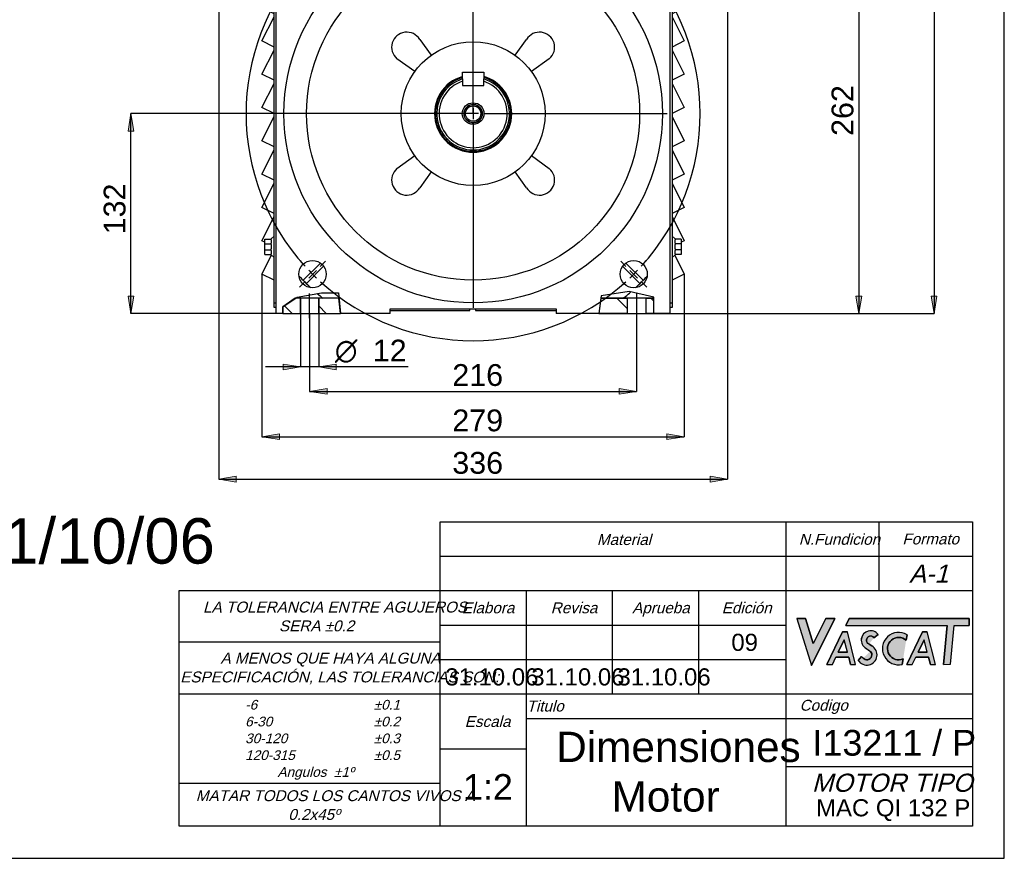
# Model space of a CAD drawing. Header units: inches. Extents: x 20 to 821, y 20 to 574.
# Tile 4 of 5: x 496 to 821, y 20 to 297. Entities that reach past the tile are written whole.
import ezdxf
from ezdxf.enums import TextEntityAlignment as Align
from ezdxf.lldxf.tags import DXFTag

# ---------------------------------------------------------------- set-up
doc = ezdxf.new("R2010")
doc.units = ezdxf.units.IN
for name, color, linetype in [('3183E1', 7, 'Continuous'), ('357132', 7, 'Continuous'), ('357135', 7, 'Continuous'), ('368326', 7, 'Continuous'), ('370071_0.37KW', 7, 'Continuous'), ('3873201', 7, 'Continuous'), ('3873204', 7, 'Continuous'), ('3873205', 7, 'Continuous'), ('398321_REJILLA', 7, 'Continuous'), ('484008_DIN_934_M', 7, 'Continuous'), ('488620_DIN84_M6X', 7, 'Continuous'), ('489710_DIN7981_6', 7, 'Continuous'), ('500003_14X9X100', 7, 'Continuous'), ('501008_DIN580_M8', 7, 'Continuous'), ('620019', 7, 'Continuous'), ('6C_AMB_ARO_M6X10', 7, 'Continuous'), ('CAJA_BORNES', 7, 'Continuous'), ('Default', 7, 'Continuous'), ('DV2_Predeterminado', 7, 'Continuous'), ('DV4_CO', 7, 'Continuous'), ('DV5_0', 7, 'Continuous'), ('DV5_CO', 7, 'Continuous'), ('PERFIL_E', 7, 'Continuous'), ('Predeterminado', 7, 'Continuous'), ('TAPA', 7, 'Continuous')]:
    doc.layers.add(name, color=color, linetype=linetype)
doc.styles.add('SEACAD_arial_ttfI', font='ARIAL.TTF', dxfattribs={"height": 0.2})
doc.styles.add('SEACAD_semeca1_ttfI', font='semeca1.ttf', dxfattribs={"height": 0.2})
tags = doc.linetypes.add('CENTER2', pattern=[1.125, 0.75, -0.125, 0.125, -0.125]).pattern_tags.tags
tags[10:11] = [DXFTag(74, 4), DXFTag(75, 0), DXFTag(340, '0'), DXFTag(46, 0.0), DXFTag(50, 0.0), DXFTag(44, 0.0), DXFTag(45, 0.0)]
tags[8:9] = [DXFTag(74, 4), DXFTag(75, 0), DXFTag(340, '0'), DXFTag(46, 0.0), DXFTag(50, 0.0), DXFTag(44, 0.0), DXFTag(45, 0.0)]
tags[6:7] = [DXFTag(74, 4), DXFTag(75, 0), DXFTag(340, '0'), DXFTag(46, 0.0), DXFTag(50, 0.0), DXFTag(44, 0.0), DXFTag(45, 0.0)]
tags[4:5] = [DXFTag(74, 4), DXFTag(75, 0), DXFTag(340, '0'), DXFTag(46, 0.0), DXFTag(50, 0.0), DXFTag(44, 0.0), DXFTag(45, 0.0)]

# ---------------------------------------------------------------- blocks, each defined once
blk = doc.blocks.new('SE1')
at = {"linetype": 'Continuous', "ltscale": 25.4}
h = blk.add_hatch(dxfattribs=at)
h.set_pattern_fill('LINE', scale=2.5, angle=135, style=0, pattern_type=2)
h.paths.add_polyline_path([(582.73, 199.97), (588.57, 199.97), (588.57, 204.97), (586.78, 204.97), (582.73, 202.18)])
h = blk.add_hatch(dxfattribs=at)
h.set_pattern_fill('LINE', scale=2.5, angle=135, style=0, pattern_type=2)
h.paths.add_polyline_path([(594.57, 199.97), (601.74, 199.97), (601.25, 204.97), (594.57, 204.97)])
h = blk.add_hatch(dxfattribs=at)
h.set_pattern_fill('LINE', scale=2.5, angle=135, style=0, pattern_type=2)
h.paths.add_polyline_path([(696.57, 199.97), (696.57, 204.97), (687.77, 204.97), (687.11, 199.97)])
h = blk.add_hatch(dxfattribs=at)
h.set_pattern_fill('LINE', scale=2.5, angle=135, style=0, pattern_type=2)
h.paths.add_polyline_path([(705.25, 199.97), (705.25, 204.97), (702.57, 204.97), (702.57, 199.97)])
at = {"color": 7, "linetype": 'Continuous', "ltscale": 25.4}
for points in [[(582.73, 199.97), (588.57, 199.97), (588.57, 204.97), (586.78, 204.97), (582.73, 202.18), (582.73, 199.97)], [(594.57, 199.97), (601.74, 199.97), (601.25, 204.97), (594.57, 204.97), (594.57, 199.97)], [(696.57, 199.97), (696.57, 204.97), (687.77, 204.97), (687.11, 199.97), (696.57, 199.97)], [(705.25, 199.97), (705.25, 204.97), (702.57, 204.97), (702.57, 199.97), (705.25, 199.97)]]:
    blk.add_lwpolyline(points, close=True, dxfattribs=at)
at = {"layer": '3183E1', "color": 7, "linetype": 'Continuous', "ltscale": 25.4}
for p, q in [((642.07, 277.45), (642.07, 276.66)), ((642.07, 276.66), (642.07, 275.22)), ((649.07, 276.66), (649.07, 277.45)), ((649.07, 275.22), (649.07, 276.66)), ((642.07, 275.22), (649.07, 275.22))]:
    blk.add_line(p, q, dxfattribs=at)
for radius in [3.58, 3, 2.53]:
    blk.add_circle((645.57, 265.97), radius, dxfattribs=at)
for radius, start, end in [(12.45, 106.4579, 360), (12, 106.9578, 73.0422), (11.25, 108.1262, 71.8738), (12.45, 0, 73.6727), (3, 255, 195)]:
    blk.add_arc((645.57, 265.97), radius, start, end, dxfattribs=at)
at = {"layer": '357132', "color": 7, "linetype": 'Continuous', "ltscale": 25.4}
for p, q in [((580.57, 334.97), (607.82, 334.97)), ((580.57, 330.97), (580.57, 334.97)), ((683.32, 334.97), (710.57, 334.97)), ((710.57, 334.97), (710.57, 330.97))]:
    blk.add_line(p, q, dxfattribs=at)
at = {"layer": '357135', "color": 7, "linetype": 'Continuous', "ltscale": 25.4}
for p, q in [((580.57, 330.97), (710.57, 330.97)), ((580.57, 199.97), (580.57, 330.97)), ((710.57, 330.97), (710.57, 199.97)), ((627.93, 290.48), (631.69, 285.25)), ((659.44, 285.25), (663.21, 290.48)), ((626.29, 279.85), (620.41, 284.08)), ((670.73, 284.08), (664.84, 279.85)), ((620.41, 247.86), (626.29, 252.1)), ((664.84, 252.1), (670.73, 247.86)), ((631.69, 246.7), (627.93, 241.47)), ((663.21, 241.47), (659.44, 246.7)), ((582.73, 202.18), (587.4, 205.4)), ((588.57, 204.97), (586.78, 204.97)), ((587.4, 205.4), (595.44, 206.76)), ((588.57, 204.97), (588.57, 199.97)), ((594.57, 204.97), (588.57, 204.97)), ((594.57, 199.97), (594.57, 204.97)), ((601.25, 204.97), (594.57, 204.97)), ((595.44, 206.76), (601.08, 206.76)), ((601.08, 206.76), (601.74, 199.97)), ((687.89, 205.84), (687.11, 199.97)), ((687.77, 204.97), (696.57, 204.97)), ((697.14, 207.23), (687.89, 205.84)), ((696.57, 199.97), (696.57, 204.97)), ((702.57, 204.97), (696.57, 204.97)), ((705.25, 205.33), (697.14, 207.23)), ((702.57, 204.97), (702.57, 199.97)), ((702.57, 204.97), (705.25, 204.97)), ((705.25, 199.97), (705.25, 205.33)), ((582.73, 199.97), (582.73, 202.18)), ((582.73, 199.97), (580.57, 199.97)), ((582.73, 199.97), (588.57, 199.97)), ((588.57, 199.97), (594.57, 199.97)), ((594.57, 199.97), (601.74, 199.97)), ((618.14, 199.97), (601.74, 199.97)), ((618.14, 201.47), (673, 201.47)), ((618.14, 199.97), (618.14, 201.47)), ((673, 201.47), (673, 199.97)), ((687.11, 199.97), (673, 199.97)), ((696.57, 199.97), (687.11, 199.97)), ((696.57, 199.97), (702.57, 199.97)), ((705.25, 199.97), (702.57, 199.97)), ((710.57, 199.97), (705.25, 199.97))]:
    blk.add_line(p, q, dxfattribs=at)
for centre, radius in [((645.57, 265.97), 62.5), ((592.53, 319), 4.5), ((698.6, 319), 4.5), ((645.57, 265.97), 55), ((645.57, 265.97), 23.75), ((592.53, 212.94), 4.5), ((698.6, 212.94), 4.5)]:
    blk.add_circle(centre, radius, dxfattribs=at)
for centre, radius, start, end in [((645.57, 265.97), 78.63, 133.0134, 136.9866), ((645.57, 265.97), 78.63, 43.0134, 46.9866), ((623.65, 287.89), 5, 31.123, 229.6257), ((667.49, 287.89), 5, 310.3743, 148.877), ((645.57, 265.97), 12.75, 105.9328, 360), ((645.57, 265.97), 12.75, 0, 74.0672), ((623.65, 244.05), 5, 130.3743, 328.877), ((667.49, 244.05), 5, 211.123, 49.6257), ((645.57, 265.97), 78.63, 223.0134, 226.9866), ((645.57, 265.97), 78.63, 313.0134, 316.9866), ((645.57, 265.97), 78.63, 229.1069, 230.8783), ((694.28, 207.47), 2.5, 270, 309.7856), ((645.57, 265.97), 78.63, 309.7856, 311.5237)]:
    blk.add_arc(centre, radius, start, end, dxfattribs=at)
at = {"layer": '368326', "color": 7, "linetype": 'Continuous', "ltscale": 25.4}
for p, q in [((609.44, 331.97), (609.44, 334.47)), ((609.44, 331.97), (614.19, 331.97)), ((610.94, 331.97), (610.94, 330.97)), ((614.19, 331.97), (676.94, 331.97)), ((676.94, 331.97), (681.69, 331.97)), ((680.19, 331.97), (680.19, 330.97)), ((681.69, 334.47), (681.69, 331.97))]:
    blk.add_line(p, q, dxfattribs=at)
at = {"layer": '370071_0.37KW', "color": 7, "linetype": 'Continuous', "ltscale": 25.4}
for p, q in [((677.82, 461.97), (642.82, 461.97)), ((642.82, 461.97), (642.82, 444.83)), ((677.82, 461.97), (677.82, 444.83))]:
    blk.add_line(p, q, dxfattribs=at)
for radius in [33.75, 26.25]:
    blk.add_circle((660.32, 415.97), radius, dxfattribs=at)
for start, end in [(115.9445, 260.9313), (0, 64.0555), (279.0687, 360)]:
    blk.add_arc((660.32, 415.97), 40, start, end, dxfattribs=at)
at = {"layer": '3873201', "color": 7, "linetype": 'Continuous', "ltscale": 25.4}
for p, q in [((584.57, 477.47), (579.57, 472.47)), ((584.57, 477.47), (707.07, 477.47)), ((712.07, 472.47), (707.07, 477.47)), ((579.57, 335.97), (579.57, 472.47)), ((712.07, 472.47), (712.07, 335.97)), ((612.82, 376.47), (612.82, 462.47)), ((612.82, 462.47), (615.82, 462.47)), ((615.82, 462.47), (616.82, 462.47)), ((616.82, 376.47), (616.82, 462.47)), ((616.82, 462.47), (617.82, 462.47)), ((617.82, 462.47), (617.82, 376.47)), ((701.82, 335.97), (701.82, 462.47)), ((701.82, 462.47), (702.82, 462.47)), ((702.82, 462.47), (702.82, 335.97)), ((702.82, 462.47), (703.82, 462.47)), ((703.82, 462.47), (706.82, 462.47)), ((706.82, 462.47), (706.82, 335.97))]:
    blk.add_line(p, q, dxfattribs=at)
for centre, radius, start, end in [((637.34, 438.95), 2, 82.3188, 187.6812), ((637.34, 438.95), 1.62, 255, 195), ((637.34, 438.95), 1.5, 100.7187, 169.2813), ((683.3, 438.95), 1.62, 255, 195), ((683.3, 438.95), 2, 0, 97.6812), ((683.3, 438.95), 1.5, 10.7187, 79.2813), ((683.3, 438.95), 2, 352.3188, 360), ((637.34, 392.99), 1.62, 255, 195), ((683.3, 392.99), 1.62, 255, 195), ((637.34, 392.99), 2, 172.3188, 277.6812), ((637.34, 392.99), 1.5, 190.7187, 259.2813), ((683.3, 392.99), 2, 262.3188, 360), ((683.3, 392.99), 1.5, 280.7187, 349.2813), ((683.3, 392.99), 2, 0, 7.6812)]:
    blk.add_arc(centre, radius, start, end, dxfattribs=at)
at = {"layer": '3873204', "color": 7, "linetype": 'Continuous', "ltscale": 25.4}
for p, q in [((579.07, 334.97), (579.07, 335.97)), ((579.07, 335.97), (581.57, 335.97)), ((580.57, 334.97), (579.07, 334.97)), ((607.69, 335.97), (581.57, 335.97)), ((581.57, 335.97), (581.57, 334.97)), ((709.57, 335.97), (683.44, 335.97)), ((709.57, 335.97), (712.07, 335.97)), ((709.57, 334.97), (709.57, 335.97)), ((712.07, 334.97), (710.57, 334.97)), ((712.07, 335.97), (712.07, 334.97))]:
    blk.add_line(p, q, dxfattribs=at)
at = {"layer": '3873205', "color": 7, "linetype": 'Continuous', "ltscale": 25.4}
for p, q in [((578.32, 470.72), (578.32, 460.72)), ((579.57, 470.72), (578.32, 470.72)), ((579.57, 469.97), (579.07, 469.97)), ((579.07, 469.97), (579.07, 460.72)), ((713.32, 470.72), (712.07, 470.72)), ((712.57, 469.97), (712.07, 469.97)), ((712.57, 460.72), (712.57, 469.97)), ((713.32, 460.72), (713.32, 470.72)), ((578.32, 460.72), (579.07, 460.72)), ((712.57, 460.72), (713.32, 460.72))]:
    blk.add_line(p, q, dxfattribs=at)
at = {"layer": '398321_REJILLA', "color": 7, "linetype": 'Continuous', "ltscale": 25.4}
for p, q in [((579.82, 328.47), (579.82, 329.97)), ((579.82, 329.97), (580.57, 329.97)), ((579.82, 203.47), (579.82, 328.47)), ((580.57, 328.47), (579.82, 328.47)), ((710.57, 329.97), (711.32, 329.97)), ((711.32, 328.47), (710.57, 328.47)), ((711.32, 329.97), (711.32, 328.47)), ((711.32, 328.47), (711.32, 203.47)), ((575.82, 311.97), (579.82, 319.97)), ((711.32, 319.97), (715.32, 311.97)), ((576.82, 311.47), (575.82, 311.97)), ((715.32, 311.97), (714.32, 311.47)), ((575.82, 300.97), (578.96, 307.25)), ((712.18, 307.25), (715.32, 300.97)), ((579.82, 298.97), (575.82, 300.97)), ((715.32, 300.97), (711.32, 298.97)), ((575.82, 289.97), (579.82, 297.97)), ((711.32, 297.97), (715.32, 289.97)), ((579.82, 287.97), (575.82, 289.97)), ((715.32, 289.97), (711.32, 287.97)), ((575.82, 278.97), (579.82, 286.97)), ((711.32, 286.97), (715.32, 278.97)), ((579.82, 276.97), (575.82, 278.97)), ((715.32, 278.97), (711.32, 276.97)), ((575.82, 267.97), (579.82, 275.97)), ((711.32, 275.97), (715.32, 267.97)), ((579.82, 265.97), (575.82, 267.97)), ((715.32, 267.97), (711.32, 265.97)), ((575.82, 256.97), (579.82, 264.97)), ((711.32, 264.97), (715.32, 256.97)), ((579.82, 254.97), (575.82, 256.97)), ((715.32, 256.97), (711.32, 254.97)), ((575.82, 245.97), (579.82, 253.97)), ((711.32, 253.97), (715.32, 245.97)), ((579.82, 243.97), (575.82, 245.97)), ((715.32, 245.97), (711.32, 243.97)), ((575.82, 234.97), (579.82, 242.97)), ((711.32, 242.97), (715.32, 234.97)), ((579.82, 232.97), (575.82, 234.97)), ((715.32, 234.97), (711.32, 232.97)), ((575.82, 223.97), (579.82, 231.97)), ((711.32, 231.97), (715.32, 223.97)), ((576.82, 223.47), (575.82, 223.97)), ((715.32, 223.97), (714.32, 223.47)), ((575.82, 212.97), (578.96, 219.25)), ((712.18, 219.25), (715.32, 212.97)), ((579.82, 210.97), (575.82, 212.97)), ((715.32, 212.97), (711.32, 210.97)), ((579.82, 201.97), (579.82, 203.47)), ((579.82, 203.47), (580.57, 203.47)), ((580.57, 201.97), (579.82, 201.97)), ((710.57, 203.47), (711.32, 203.47)), ((711.32, 201.97), (710.57, 201.97)), ((711.32, 203.47), (711.32, 201.97))]:
    blk.add_line(p, q, dxfattribs=at)
at = {"layer": '484008_DIN_934_M', "color": 7, "linetype": 'Continuous', "ltscale": 25.4}
for p, q in [((634.09, 440.83), (637.34, 442.7)), ((637.34, 442.7), (638.72, 441.91)), ((681.91, 441.91), (683.3, 442.7)), ((683.3, 442.7), (686.55, 440.83)), ((634.09, 437.21), (634.09, 440.83)), ((686.55, 440.83), (686.55, 437.21)), ((634.09, 391.11), (634.09, 394.73)), ((686.55, 394.73), (686.55, 391.11)), ((637.34, 389.24), (634.09, 391.11)), ((686.55, 391.11), (683.3, 389.24)), ((638.72, 390.04), (637.34, 389.24)), ((683.3, 389.24), (681.91, 390.04))]:
    blk.add_line(p, q, dxfattribs=at)
at = {"layer": '488620_DIN84_M6X', "color": 7, "linetype": 'Continuous', "ltscale": 25.4}
for p, q in [((604.77, 370.92), (602.57, 370.92)), ((602.57, 370.92), (602.57, 368.97)), ((604.77, 370.17), (604.77, 370.92)), ((605.37, 370.92), (607.57, 370.92)), ((605.37, 370.17), (605.37, 370.92)), ((607.57, 368.97), (607.57, 370.92)), ((685.77, 370.92), (683.57, 370.92)), ((683.57, 370.92), (683.57, 368.97)), ((685.77, 370.17), (685.77, 370.92)), ((686.37, 370.92), (688.57, 370.92)), ((686.37, 370.17), (686.37, 370.92)), ((688.57, 368.97), (688.57, 370.92)), ((604.77, 370.17), (605.37, 370.17)), ((685.77, 370.17), (686.37, 370.17))]:
    blk.add_line(p, q, dxfattribs=at)
at = {"layer": '489710_DIN7981_6', "color": 7, "linetype": 'Continuous', "ltscale": 25.4}
for p, q in [((577.34, 466.72), (577.32, 466.72)), ((577.32, 466.69), (577.34, 466.72)), ((577.32, 466.69), (577.32, 465.97)), ((577.34, 465.97), (577.32, 465.97)), ((577.32, 465.47), (577.34, 465.47)), ((577.32, 465.47), (577.32, 464.75)), ((579.57, 466.65), (579.07, 466.67)), ((712.57, 466.67), (712.07, 466.65)), ((714.29, 466.72), (714.32, 466.69)), ((714.29, 466.72), (714.32, 466.72)), ((714.32, 465.97), (714.29, 465.97)), ((714.29, 465.47), (714.32, 465.47)), ((714.32, 465.97), (714.32, 466.69)), ((714.32, 464.75), (714.32, 465.47)), ((577.34, 464.72), (577.32, 464.75)), ((577.34, 464.72), (577.32, 464.72)), ((579.07, 464.77), (579.57, 464.79)), ((712.07, 464.79), (712.57, 464.77)), ((714.32, 464.75), (714.29, 464.72)), ((714.29, 464.72), (714.32, 464.72))]:
    blk.add_line(p, q, dxfattribs=at)
for centre, start, end in [((578.43, 465.75), 94.2926, 138.8237), ((713.21, 465.75), 41.1965, 85.7074), ((578.43, 465.69), 221.1964, 265.7074), ((713.21, 465.69), 274.2926, 318.8237)]:
    blk.add_arc(centre, 1.47, start, end, dxfattribs=at)
for points in [[(577.34, 465.47), (577.33, 465.55), (577.32, 465.64), (577.32, 465.81), (577.33, 465.89), (577.34, 465.97)], [(714.29, 465.97), (714.31, 465.89), (714.32, 465.8), (714.32, 465.64), (714.31, 465.55), (714.29, 465.47)]]:
    blk.add_open_spline(points, degree=3, knots=[0, 0, 0, 0, 0.5, 0.5, 1, 1, 1, 1], dxfattribs=at)
at = {"layer": '500003_14X9X100', "color": 7, "linetype": 'Continuous', "ltscale": 25.4}
for p, q in [((642.07, 279.72), (649.07, 279.72)), ((642.07, 277.52), (642.07, 279.72)), ((649.07, 279.72), (649.07, 277.52))]:
    blk.add_line(p, q, dxfattribs=at)
at = {"layer": '501008_DIN580_M8', "color": 7, "linetype": 'Continuous', "ltscale": 25.4}
for p, q in [((577.57, 315.47), (577.57, 322.31)), ((579.82, 322.76), (578.79, 322.76)), ((712.35, 322.76), (711.32, 322.76)), ((713.57, 322.31), (713.57, 315.47))]:
    blk.add_line(p, q, dxfattribs=at)
for centre in [(571.07, 317.26), (720.07, 317.26)]:
    blk.add_circle(centre, 4.5, dxfattribs=at)
for centre, radius, start, end in [((571.07, 317.26), 9.5, 90, 307.2478), ((571.07, 317.26), 9.5, 35.4069, 90), ((720.07, 317.26), 9.5, 0, 144.5931), ((576.37, 327.59), 5.41, 282.7668, 296.8229), ((714.76, 327.59), 5.41, 243.1771, 257.2332), ((720.07, 317.26), 9.5, 232.7522, 360)]:
    blk.add_arc(centre, radius, start, end, dxfattribs=at)
at = {"layer": '620019', "color": 7, "linetype": 'Continuous', "ltscale": 25.4}
for p, q in [((691.88, 361.4), (690.38, 361.48)), ((691.88, 361.4), (690.78, 340.43)), ((689.28, 340.5), (690.78, 340.43))]:
    blk.add_line(p, q, dxfattribs=at)
at = {"layer": '6C_AMB_ARO_M6X10', "color": 7, "linetype": 'Continuous', "ltscale": 25.4}
for p, q in [((576.82, 311.01), (576.82, 312.47)), ((576.82, 312.47), (578.82, 312.47)), ((579.82, 313.47), (578.82, 312.57)), ((578.82, 312.57), (578.82, 312.47)), ((578.82, 312.24), (578.82, 312.47)), ((578.82, 312.24), (578.82, 311.23)), ((712.32, 312.57), (711.32, 313.47)), ((712.32, 312.47), (712.32, 312.57)), ((712.32, 312.47), (712.32, 312.24)), ((714.32, 312.47), (712.32, 312.47)), ((712.32, 311.23), (712.32, 312.24)), ((714.32, 312.47), (714.32, 311.01)), ((576.82, 308.94), (576.82, 311.01)), ((576.82, 311.01), (578.82, 311.01)), ((576.82, 307.47), (576.82, 308.94)), ((576.82, 308.94), (578.82, 308.94)), ((578.82, 311.01), (578.82, 311.23)), ((578.82, 310.69), (578.82, 311.01)), ((578.82, 310.69), (578.82, 309.26)), ((578.82, 308.94), (578.82, 309.26)), ((578.82, 308.71), (578.82, 308.94)), ((712.32, 311.23), (712.32, 311.01)), ((712.32, 311.01), (712.32, 310.69)), ((714.32, 311.01), (712.32, 311.01)), ((712.32, 309.26), (712.32, 310.69)), ((712.32, 309.26), (712.32, 308.94)), ((712.32, 308.94), (712.32, 308.71)), ((714.32, 308.94), (712.32, 308.94)), ((714.32, 311.01), (714.32, 308.94)), ((714.32, 308.94), (714.32, 307.47)), ((576.82, 307.47), (578.82, 307.47)), ((578.82, 308.71), (578.82, 307.7)), ((578.82, 307.47), (578.82, 307.7)), ((578.82, 307.47), (578.82, 307.37)), ((578.82, 307.37), (579.82, 306.47)), ((711.32, 306.47), (712.32, 307.37)), ((712.32, 307.7), (712.32, 308.71)), ((712.32, 307.7), (712.32, 307.47)), ((714.32, 307.47), (712.32, 307.47)), ((712.32, 307.47), (712.32, 307.37)), ((576.82, 223.01), (576.82, 224.47)), ((576.82, 224.47), (578.82, 224.47)), ((579.82, 225.47), (578.82, 224.57)), ((578.82, 224.47), (578.82, 224.57)), ((578.82, 224.24), (578.82, 224.47)), ((712.32, 224.57), (711.32, 225.47)), ((712.32, 224.57), (712.32, 224.47)), ((712.32, 224.47), (712.32, 224.24)), ((714.32, 224.47), (712.32, 224.47)), ((714.32, 224.47), (714.32, 223.01)), ((576.82, 220.94), (576.82, 223.01)), ((576.82, 223.01), (578.82, 223.01)), ((578.82, 224.24), (578.82, 223.23)), ((578.82, 223.01), (578.82, 223.23)), ((578.82, 222.69), (578.82, 223.01)), ((578.82, 222.69), (578.82, 221.26)), ((578.82, 220.94), (578.82, 221.26)), ((712.32, 223.23), (712.32, 224.24)), ((712.32, 223.23), (712.32, 223.01)), ((712.32, 223.01), (712.32, 222.69)), ((714.32, 223.01), (712.32, 223.01)), ((712.32, 221.26), (712.32, 222.69)), ((712.32, 221.26), (712.32, 220.94)), ((714.32, 223.01), (714.32, 220.94)), ((576.82, 219.47), (576.82, 220.94)), ((576.82, 220.94), (578.82, 220.94)), ((576.82, 219.47), (578.82, 219.47)), ((578.82, 220.71), (578.82, 220.94)), ((578.82, 220.71), (578.82, 219.7)), ((578.82, 219.47), (578.82, 219.7)), ((578.82, 219.37), (578.82, 219.47)), ((578.82, 219.37), (579.82, 218.47)), ((711.32, 218.47), (712.32, 219.37)), ((712.32, 220.94), (712.32, 220.71)), ((714.32, 220.94), (712.32, 220.94)), ((712.32, 219.7), (712.32, 220.71)), ((712.32, 219.7), (712.32, 219.47)), ((714.32, 219.47), (712.32, 219.47)), ((712.32, 219.47), (712.32, 219.37)), ((714.32, 220.94), (714.32, 219.47))]:
    blk.add_line(p, q, dxfattribs=at)
at = {"layer": 'CAJA_BORNES', "color": 7, "linetype": 'Continuous', "ltscale": 25.4}
for p, q in [((600.96, 357.47), (600.62, 363.97)), ((690.51, 363.97), (690.17, 357.47)), ((605.57, 357.47), (600.96, 357.47)), ((605.33, 338.22), (604.32, 357.47)), ((605.57, 357.47), (685.57, 357.47)), ((611.82, 357.47), (612.24, 338.22)), ((678.9, 338.22), (679.32, 357.47)), ((690.17, 357.47), (685.57, 357.47)), ((686.82, 357.47), (685.81, 338.22)), ((690.17, 357.47), (689.81, 350.53)), ((689.81, 350.53), (689.16, 338.04)), ((605.33, 338.22), (607.69, 335.97)), ((610.03, 335.97), (612.24, 338.22)), ((612.24, 338.22), (678.9, 338.22)), ((678.9, 338.22), (681.1, 335.97)), ((683.44, 335.97), (685.81, 338.22)), ((610.03, 335.97), (607.69, 335.97)), ((607.82, 335.97), (607.82, 334.47)), ((681.1, 335.97), (610.03, 335.97)), ((683.44, 335.97), (681.1, 335.97)), ((683.32, 335.97), (683.32, 334.47)), ((689.16, 338.04), (685.62, 338.04)), ((607.82, 334.47), (615.57, 334.47)), ((615.57, 334.47), (675.57, 334.47)), ((675.57, 334.47), (683.32, 334.47))]:
    blk.add_line(p, q, dxfattribs=at)
at = {"layer": 'DV2_Predeterminado', "color": 7, "linetype": 'CENTER2', "ltscale": 25.4}
for p, q in [((660.32, 419.57), (660.32, 451.31)), ((660.32, 417.77), (660.32, 414.17)), ((656.72, 415.97), (624.98, 415.97)), ((662.12, 415.97), (658.52, 415.97)), ((663.92, 415.97), (695.65, 415.97)), ((660.32, 412.37), (660.32, 380.63)), ((645.57, 269.57), (645.57, 330.06)), ((589.99, 321.55), (588.23, 323.31)), ((701.15, 321.55), (702.9, 323.31)), ((593.81, 317.73), (591.26, 320.28)), ((697.33, 317.73), (699.87, 320.28)), ((595.08, 316.46), (596.84, 314.7)), ((696.05, 316.46), (694.3, 314.7)), ((645.57, 267.77), (645.57, 264.17)), ((641.97, 265.97), (581.48, 265.97)), ((647.37, 265.97), (643.77, 265.97)), ((649.17, 265.97), (709.65, 265.97)), ((645.57, 262.37), (645.57, 201.88)), ((595.08, 215.48), (596.84, 217.24)), ((696.05, 215.48), (694.3, 217.24)), ((593.81, 214.21), (591.26, 211.67)), ((697.33, 214.21), (699.87, 211.67)), ((589.99, 210.39), (588.23, 208.63)), ((701.15, 210.39), (702.9, 208.63)), ((591.57, 198.38), (591.57, 206.56)), ((699.57, 206.56), (699.57, 198.38))]:
    blk.add_line(p, q, dxfattribs=at)
for start, end in [(130.3495, 132.2498), (47.7502, 49.6505), (133.6249, 136.3751), (43.6249, 46.3751), (137.7502, 139.6505), (40.3495, 42.2498), (220.3495, 222.2498), (317.7502, 319.6505), (223.6249, 226.3751), (313.6249, 316.3751), (227.7502, 229.6505), (310.3495, 312.2498)]:
    blk.add_arc((645.57, 265.97), 75, start, end, dxfattribs=at)
at = {"layer": 'PERFIL_E', "color": 7, "linetype": 'Continuous', "ltscale": 25.4}
for p, q in [((596.2, 316.4), (590.5, 322.1)), ((700.63, 322.1), (694.93, 316.4)), ((589.44, 321.04), (595.14, 315.34)), ((695.99, 315.34), (701.69, 321.04)), ((595.14, 216.61), (589.44, 210.91)), ((590.5, 209.85), (596.2, 215.55)), ((694.93, 215.55), (700.63, 209.85)), ((701.69, 210.91), (695.99, 216.61)), ((618.14, 200.97), (644.53, 200.97)), ((644.53, 200.97), (644.53, 201.47)), ((646.35, 201.47), (646.35, 200.97)), ((646.35, 200.97), (673, 200.97))]:
    blk.add_line(p, q, dxfattribs=at)
at = {"layer": 'Predeterminado', "color": 7, "linetype": 'CENTER2', "ltscale": 25.4}
for start, end in [(47.7502, 132.2498), (137.7502, 222.2498), (317.7502, 42.2498), (227.7502, 312.2498)]:
    blk.add_arc((645.57, 265.97), 75, start, end, dxfattribs=at)
at = {"layer": 'TAPA', "color": 7, "linetype": 'Continuous', "ltscale": 25.4}
for p, q in [((603.07, 376.47), (613.07, 376.47)), ((603.07, 370.92), (603.07, 376.47)), ((613.07, 376.47), (678.07, 376.47)), ((613.07, 376.47), (613.07, 368.97)), ((678.07, 376.47), (688.07, 376.47)), ((678.07, 368.97), (678.07, 376.47)), ((688.07, 376.47), (688.07, 370.92)), ((599.32, 363.97), (599.32, 368.97)), ((599.32, 368.97), (599.32, 366.47)), ((599.32, 368.97), (605.32, 368.97)), ((605.32, 368.97), (609.22, 368.97)), ((609.22, 368.97), (609.22, 366.47)), ((609.22, 368.97), (613.07, 368.97)), ((613.07, 368.97), (613.07, 366.47)), ((678.07, 366.47), (678.07, 368.97)), ((678.07, 368.97), (681.92, 368.97)), ((681.92, 368.97), (681.92, 366.47)), ((681.92, 368.97), (685.82, 368.97)), ((685.82, 368.97), (691.82, 368.97)), ((691.82, 368.97), (691.82, 363.97)), ((691.82, 368.97), (691.82, 366.47)), ((609.22, 366.47), (681.92, 366.47)), ((605.32, 363.97), (599.32, 363.97)), ((605.32, 363.97), (685.82, 363.97)), ((691.82, 363.97), (685.82, 363.97))]:
    blk.add_line(p, q, dxfattribs=at)
blk = doc.blocks.new('GDimGGroup')
at = {"layer": 'Default', "linetype": 'Continuous', "ltscale": 25.4}
for points in [[(582.81, 181.34), (588.57, 182.3), (582.81, 183.26)], [(600.33, 181.34), (600.33, 183.26), (594.57, 182.3)]]:
    blk.add_hatch(color=136, dxfattribs=at).paths.add_polyline_path(points)
at = {"layer": 'Default', "color": 7, "linetype": 'Continuous', "ltscale": 25.4}
for p, q in [((588.57, 202.47), (588.57, 182.3)), ((594.57, 202.47), (594.57, 182.3)), ((624.11, 182.3), (577.05, 182.3))]:
    blk.add_line(p, q, dxfattribs=at)
at = {"layer": 'Default', "color": 136, "linetype": 'Continuous', "lineweight": 9, "ltscale": 25.4}
for points in [[(582.81, 181.34), (588.57, 182.3), (582.81, 183.26), (582.81, 181.34)], [(600.33, 181.34), (594.57, 182.3), (600.33, 183.26), (600.33, 181.34)]]:
    blk.add_lwpolyline(points, close=True, dxfattribs=at)
at = {"layer": 'Default', "color": 7, "linetype": 'Continuous', "ltscale": 25.4}
for s, style, p in [('O', 'SEACAD_semeca1_ttfI', (599.89, 191.3)), ('12', 'SEACAD_arial_ttfI', (612.42, 191.3))]:
    blk.add_text(s, height=7.2, dxfattribs=dict(at, style=style)).set_placement(p, align=Align.TOP_LEFT)
blk = doc.blocks.new('GDimGGroup1')
at = {"layer": 'Default', "linetype": 'Continuous', "ltscale": 25.4}
for points in [[(597.33, 173.27), (597.33, 175.19), (591.57, 174.23)], [(693.81, 173.27), (699.57, 174.23), (693.81, 175.19)]]:
    blk.add_hatch(color=136, dxfattribs=at).paths.add_polyline_path(points)
at = {"layer": 'Default', "color": 7, "linetype": 'Continuous', "ltscale": 25.4}
for p, q in [((591.57, 199.97), (591.57, 174.23)), ((699.57, 198.38), (699.57, 174.23)), ((591.57, 174.23), (699.57, 174.23))]:
    blk.add_line(p, q, dxfattribs=at)
at = {"layer": 'Default', "color": 136, "linetype": 'Continuous', "lineweight": 9, "ltscale": 25.4}
for points in [[(597.33, 173.27), (591.57, 174.23), (597.33, 175.19), (597.33, 173.27)], [(693.81, 173.27), (699.57, 174.23), (693.81, 175.19), (693.81, 173.27)]]:
    blk.add_lwpolyline(points, close=True, dxfattribs=at)
at = {"layer": 'Default', "color": 7, "linetype": 'Continuous', "ltscale": 25.4, "style": 'SEACAD_arial_ttfI'}
blk.add_text('216', height=7.2, dxfattribs=at).set_placement((638.69, 183.23), align=Align.TOP_LEFT)
blk = doc.blocks.new('GDimGGroup2')
at = {"layer": 'Default', "linetype": 'Continuous', "ltscale": 25.4}
for points in [[(531.59, 260.21), (533.51, 260.21), (532.55, 265.97)], [(531.59, 205.73), (532.55, 199.97), (533.51, 205.73)]]:
    blk.add_hatch(color=136, dxfattribs=at).paths.add_polyline_path(points)
at = {"layer": 'Default', "color": 7, "linetype": 'Continuous', "ltscale": 25.4}
for p, q in [((645.57, 265.97), (532.55, 265.97)), ((532.55, 199.97), (532.55, 265.97)), ((582.73, 199.97), (532.55, 199.97))]:
    blk.add_line(p, q, dxfattribs=at)
at = {"layer": 'Default', "color": 136, "linetype": 'Continuous', "lineweight": 9, "ltscale": 25.4}
for points in [[(531.59, 260.21), (532.55, 265.97), (533.51, 260.21), (531.59, 260.21)], [(531.59, 205.73), (532.55, 199.97), (533.51, 205.73), (531.59, 205.73)]]:
    blk.add_lwpolyline(points, close=True, dxfattribs=at)
at = {"layer": 'Default', "color": 7, "linetype": 'Continuous', "ltscale": 25.4, "style": 'SEACAD_arial_ttfI'}
blk.add_text('132', height=7.2, rotation=90, dxfattribs=at).set_placement((523.55, 226.1), align=Align.TOP_LEFT)
blk = doc.blocks.new('GDimGGroup6')
at = {"layer": 'Default', "linetype": 'Continuous', "ltscale": 25.4}
for points in [[(773.91, 325.21), (772.95, 330.97), (771.99, 325.21)], [(773.91, 205.73), (771.99, 205.73), (772.95, 199.97)]]:
    blk.add_hatch(color=136, dxfattribs=at).paths.add_polyline_path(points)
at = {"layer": 'Default', "color": 7, "linetype": 'Continuous', "ltscale": 25.4}
for p, q in [((710.57, 330.97), (772.95, 330.97)), ((772.95, 330.97), (772.95, 199.97)), ((702.57, 199.97), (772.95, 199.97))]:
    blk.add_line(p, q, dxfattribs=at)
at = {"layer": 'Default', "color": 136, "linetype": 'Continuous', "lineweight": 9, "ltscale": 25.4}
for points in [[(773.91, 325.21), (772.95, 330.97), (771.99, 325.21), (773.91, 325.21)], [(773.91, 205.73), (772.95, 199.97), (771.99, 205.73), (773.91, 205.73)]]:
    blk.add_lwpolyline(points, close=True, dxfattribs=at)
at = {"layer": 'Default', "color": 7, "linetype": 'Continuous', "ltscale": 25.4, "style": 'SEACAD_arial_ttfI'}
blk.add_text('262', height=7.2, rotation=90, dxfattribs=at).set_placement((763.95, 258.6), align=Align.TOP_LEFT)
blk = doc.blocks.new('GDimGGroup7')
at = {"layer": 'Default', "linetype": 'Continuous', "ltscale": 25.4}
for points in [[(798.76, 471.71), (797.8, 477.47), (796.84, 471.71)], [(798.76, 205.73), (796.84, 205.73), (797.8, 199.97)]]:
    blk.add_hatch(color=136, dxfattribs=at).paths.add_polyline_path(points)
at = {"layer": 'Default', "color": 7, "linetype": 'Continuous', "ltscale": 25.4}
for p, q in [((707.07, 477.47), (797.8, 477.47)), ((797.8, 477.47), (797.8, 199.97)), ((702.57, 199.97), (797.8, 199.97))]:
    blk.add_line(p, q, dxfattribs=at)
at = {"layer": 'Default', "color": 136, "linetype": 'Continuous', "lineweight": 9, "ltscale": 25.4}
for points in [[(798.76, 471.71), (797.8, 477.47), (796.84, 471.71), (798.76, 471.71)], [(798.76, 205.73), (797.8, 199.97), (796.84, 205.73), (798.76, 205.73)]]:
    blk.add_lwpolyline(points, close=True, dxfattribs=at)
at = {"layer": 'Default', "color": 7, "linetype": 'Continuous', "ltscale": 25.4, "style": 'SEACAD_arial_ttfI'}
blk.add_text('555', height=7.2, rotation=90, dxfattribs=at).set_placement((788.8, 331.85), align=Align.TOP_LEFT)
blk = doc.blocks.new('GDimGGroup8')
at = {"layer": 'Default', "linetype": 'Continuous', "ltscale": 25.4}
for points in [[(639.81, 488.91), (639.81, 486.99), (645.57, 487.95)], [(666.08, 488.91), (660.32, 487.95), (666.08, 486.99)]]:
    blk.add_hatch(color=136, dxfattribs=at).paths.add_polyline_path(points)
at = {"layer": 'Default', "color": 7, "linetype": 'Continuous', "ltscale": 25.4}
for p, q in [((634.05, 487.95), (671.84, 487.95)), ((645.57, 265.97), (645.57, 487.95)), ((660.32, 415.97), (660.32, 487.95))]:
    blk.add_line(p, q, dxfattribs=at)
at = {"layer": 'Default', "color": 136, "linetype": 'Continuous', "lineweight": 9, "ltscale": 25.4}
for points in [[(639.81, 488.91), (645.57, 487.95), (639.81, 486.99), (639.81, 488.91)], [(666.08, 488.91), (660.32, 487.95), (666.08, 486.99), (666.08, 488.91)]]:
    blk.add_lwpolyline(points, close=True, dxfattribs=at)
at = {"layer": 'Default', "color": 7, "linetype": 'Continuous', "ltscale": 25.4, "style": 'SEACAD_arial_ttfI'}
blk.add_text('29.5', height=7.2, dxfattribs=at).set_placement((644.92, 496.95), align=Align.TOP_LEFT)
blk = doc.blocks.new('GDimGGroup28')
at = {"layer": 'Default', "linetype": 'Continuous', "ltscale": 25.4}
for points in [[(567.33, 144.26), (567.33, 146.18), (561.57, 145.22)], [(723.81, 144.26), (729.57, 145.22), (723.81, 146.18)]]:
    blk.add_hatch(color=136, dxfattribs=at).paths.add_polyline_path(points)
at = {"layer": 'Default', "color": 7, "linetype": 'Continuous', "ltscale": 25.4}
for p, q in [((561.57, 317.26), (561.57, 145.22)), ((729.57, 317.26), (729.57, 145.22)), ((561.57, 145.22), (729.57, 145.22))]:
    blk.add_line(p, q, dxfattribs=at)
at = {"layer": 'Default', "color": 136, "linetype": 'Continuous', "lineweight": 9, "ltscale": 25.4}
for points in [[(567.33, 144.26), (561.57, 145.22), (567.33, 146.18), (567.33, 144.26)], [(723.81, 144.26), (729.57, 145.22), (723.81, 146.18), (723.81, 144.26)]]:
    blk.add_lwpolyline(points, close=True, dxfattribs=at)
at = {"layer": 'Default', "color": 7, "linetype": 'Continuous', "ltscale": 25.4, "style": 'SEACAD_arial_ttfI'}
blk.add_text('336', height=7.2, dxfattribs=at).set_placement((638.69, 154.22), align=Align.TOP_LEFT)
blk = doc.blocks.new('GDimGGroup29')
at = {"layer": 'Default', "linetype": 'Continuous', "ltscale": 25.4}
for points in [[(581.58, 158.29), (581.58, 160.21), (575.82, 159.25)], [(709.56, 158.29), (715.32, 159.25), (709.56, 160.21)]]:
    blk.add_hatch(color=136, dxfattribs=at).paths.add_polyline_path(points)
at = {"layer": 'Default', "color": 7, "linetype": 'Continuous', "ltscale": 25.4}
for p, q in [((575.82, 212.97), (575.82, 159.25)), ((715.32, 212.97), (715.32, 159.25)), ((575.82, 159.25), (715.32, 159.25))]:
    blk.add_line(p, q, dxfattribs=at)
at = {"layer": 'Default', "color": 136, "linetype": 'Continuous', "lineweight": 9, "ltscale": 25.4}
for points in [[(581.58, 158.29), (575.82, 159.25), (581.58, 160.21), (581.58, 158.29)], [(709.56, 158.29), (715.32, 159.25), (709.56, 160.21), (709.56, 158.29)]]:
    blk.add_lwpolyline(points, close=True, dxfattribs=at)
at = {"layer": 'Default', "color": 7, "linetype": 'Continuous', "ltscale": 25.4, "style": 'SEACAD_arial_ttfI'}
blk.add_text('279', height=7.2, dxfattribs=at).set_placement((638.69, 168.25), align=Align.TOP_LEFT)
blk = doc.blocks.new('SE8')
at = {"linetype": 'Continuous', "ltscale": 25.4}
for points in [[(757.88, 90.93), (755.3, 99.25), (752.48, 99.25), (757.31, 83.72), (765.01, 99.25), (762.03, 99.25)], [(769.76, 99.25), (768.61, 96.88), (802.18, 96.88), (800.89, 84.07), (803.2, 84.08), (804.48, 96.88), (809.36, 96.88), (809.36, 99.25)]]:
    blk.add_hatch(color=7, dxfattribs=at).paths.add_polyline_path(points)
h = blk.add_hatch(color=7, dxfattribs=at)
h.paths.add_polyline_path([(762.39, 84.02), (764.23, 84.02), (765.37, 86.41), (769.6, 86.41), (770.21, 84.02), (771.84, 84.02), (769.17, 94.82), (767.61, 94.82)])
h.paths.add_polyline_path([(766.16, 88.07), (769.17, 88.07), (768.12, 92.15)])
h = blk.add_hatch(color=7, dxfattribs=at)
edge = h.paths.add_edge_path()
edge.add_line((777.96, 92.87), (779.34, 93.9))
edge.add_ellipse((776.85, 92.06), major_axis=(3.1, 0), ratio=1, start_angle=36.4892, end_angle=240.1363)
edge.add_line((775.31, 89.37), (776.77, 88.36))
edge.add_ellipse((775.61, 87.2), major_axis=(1.64, 0), ratio=1, start_angle=220.8101, end_angle=405.0127)
edge.add_line((774.37, 86.13), (773.88, 86.65))
edge.add_line((773.88, 86.65), (772.77, 85.38))
edge.add_ellipse((775.61, 87.2), major_axis=(3.37, 0), ratio=1, start_angle=212.6797, end_angle=420.8111)
edge.add_line((777.25, 90.14), (776.33, 90.78))
edge.add_ellipse((776.85, 92.06), major_axis=(1.37, 0), ratio=1, start_angle=36.2482, end_angle=247.9471)
h = blk.add_hatch(color=7, dxfattribs=at)
edge = h.paths.add_edge_path()
edge.add_line((787.3, 84.03), (787.6, 85.86))
edge.add_ellipse((786.12, 89.26), major_axis=(3.71, 0), ratio=1, start_angle=48.2989, end_angle=293.4906)
edge.add_line((788.59, 92.03), (788.88, 93.87))
edge.add_ellipse((786.12, 89.26), major_axis=(5.37, 0), ratio=1, start_angle=59.0515, end_angle=282.738)
h = blk.add_hatch(color=7, dxfattribs=at)
h.paths.add_polyline_path([(788.78, 84.02), (790.62, 84.02), (791.76, 86.41), (795.99, 86.41), (796.6, 84.02), (798.23, 84.02), (795.56, 94.82), (794, 94.82)])
h.paths.add_polyline_path([(792.55, 88.07), (795.56, 88.07), (794.51, 92.15)])
at = {"color": 7, "linetype": 'Continuous', "lineweight": 0, "ltscale": 25.4}
for points in [[(757.88, 90.93), (755.3, 99.25), (752.48, 99.25), (757.31, 83.72), (765.01, 99.25), (762.03, 99.25), (757.88, 90.93)], [(769.76, 99.25), (768.61, 96.88), (802.18, 96.88), (800.89, 84.07), (803.2, 84.08), (804.48, 96.88), (809.36, 96.88), (809.36, 99.25), (769.76, 99.25)], [(762.39, 84.02), (764.23, 84.02), (765.37, 86.41), (769.6, 86.41), (770.21, 84.02), (771.84, 84.02), (769.17, 94.82), (767.61, 94.82), (762.39, 84.02)], [(788.78, 84.02), (790.62, 84.02), (791.76, 86.41), (795.99, 86.41), (796.6, 84.02), (798.23, 84.02), (795.56, 94.82), (794, 94.82), (788.78, 84.02)], [(766.16, 88.07), (769.17, 88.07), (768.12, 92.15), (766.16, 88.07)], [(792.55, 88.07), (795.56, 88.07), (794.51, 92.15), (792.55, 88.07)]]:
    blk.add_lwpolyline(points, close=True, dxfattribs=at)
for points in [[(777.96, 92.87), (779.34, 93.9, 1.231016), (775.31, 89.37), (776.77, 88.36, -1.037364), (774.37, 86.13), (773.88, 86.65), (772.77, 85.38, 1.281455), (777.25, 90.14), (776.33, 90.78, -1.323423), (777.96, 92.87, -1.323423)], [(787.3, 84.03), (787.6, 85.86, -1.82638), (788.59, 92.03), (788.88, 93.87, 1.478195), (787.3, 84.03, 1.478195)]]:
    blk.add_lwpolyline(points, format="xyb", close=True, dxfattribs=at)
at = {"layer": 'DV4_CO', "color": 7, "linetype": 'Continuous', "ltscale": 25.4}
for p, q in [((634.71, 30.64), (634.71, 131.19)), ((634.71, 131.19), (810.47, 131.19)), ((748.85, 131.19), (748.85, 30.64)), ((779.59, 131.19), (779.59, 108.43)), ((810.47, 131.19), (810.47, 30.64)), ((634.71, 119.81), (810.47, 119.81)), ((548.51, 30.64), (548.51, 108.43)), ((548.51, 108.43), (810.47, 108.43)), ((663.16, 30.64), (663.16, 108.43)), ((691.61, 74.29), (691.61, 108.43)), ((720.06, 74.29), (720.06, 108.43)), ((634.71, 97.05), (748.85, 97.05)), ((548.51, 91.55), (634.71, 91.55)), ((634.71, 85.67), (748.85, 85.67)), ((548.51, 74.29), (634.71, 74.29)), ((634.71, 74.29), (810.47, 74.29)), ((663.16, 66.16), (810.47, 66.16)), ((634.71, 56.19), (663.16, 56.19)), ((748.85, 50.37), (810.47, 50.37)), ((634.71, 44.71), (548.51, 44.71)), ((810.47, 30.64), (548.51, 30.64))]:
    blk.add_line(p, q, dxfattribs=at)
at = {"layer": 'DV5_0', "color": 7, "linetype": 'Continuous', "ltscale": 25.4}
for p, q in [((752.48, 99.25), (757.31, 83.72)), ((752.48, 99.25), (755.3, 99.25)), ((755.3, 99.25), (757.88, 90.93)), ((765.01, 99.25), (757.31, 83.72)), ((762.03, 99.25), (757.88, 90.93)), ((762.03, 99.25), (765.01, 99.25)), ((768.61, 96.88), (769.76, 99.25)), ((769.76, 99.25), (809.36, 99.25)), ((809.36, 99.25), (809.36, 96.88)), ((762.39, 84.02), (767.61, 94.82)), ((767.61, 94.82), (769.17, 94.82)), ((768.61, 96.88), (802.18, 96.88)), ((771.84, 84.02), (769.17, 94.82)), ((788.78, 84.02), (794, 94.82)), ((794, 94.82), (795.56, 94.82)), ((798.23, 84.02), (795.56, 94.82)), ((800.89, 84.07), (802.18, 96.88)), ((803.2, 84.08), (804.48, 96.88)), ((804.48, 96.88), (809.36, 96.88)), ((766.16, 88.07), (768.12, 92.15)), ((769.17, 88.07), (768.12, 92.15)), ((779.34, 93.9), (777.96, 92.87)), ((788.88, 93.87), (788.59, 92.03)), ((792.55, 88.07), (794.51, 92.15)), ((795.56, 88.07), (794.51, 92.15)), ((769.17, 88.07), (766.16, 88.07)), ((775.17, 89.47), (776.77, 88.36)), ((776.33, 90.78), (777.25, 90.14)), ((795.56, 88.07), (792.55, 88.07)), ((764.23, 84.02), (765.37, 86.41)), ((769.6, 86.41), (765.37, 86.41)), ((770.21, 84.02), (769.6, 86.41)), ((772.77, 85.38), (773.88, 86.65)), ((774.37, 86.13), (773.88, 86.65)), ((787.6, 85.86), (787.3, 84.03)), ((790.62, 84.02), (791.76, 86.41)), ((795.99, 86.41), (791.76, 86.41)), ((796.6, 84.02), (795.99, 86.41)), ((762.39, 84.02), (764.23, 84.02)), ((770.21, 84.02), (771.84, 84.02)), ((788.78, 84.02), (790.62, 84.02)), ((796.6, 84.02), (798.23, 84.02)), ((800.89, 84.07), (803.2, 84.08))]:
    blk.add_line(p, q, dxfattribs=at)
for points in [[(757.88, 90.93), (755.3, 99.25), (752.48, 99.25), (757.31, 83.72), (765.01, 99.25), (762.03, 99.25), (757.88, 90.93)], [(769.76, 99.25), (768.61, 96.88), (802.18, 96.88), (800.89, 84.07), (803.2, 84.08), (804.48, 96.88), (809.36, 96.88), (809.36, 99.25), (769.76, 99.25)], [(762.39, 84.02), (764.23, 84.02), (765.37, 86.41), (769.6, 86.41), (770.21, 84.02), (771.84, 84.02), (769.17, 94.82), (767.61, 94.82), (762.39, 84.02)], [(788.78, 84.02), (790.62, 84.02), (791.76, 86.41), (795.99, 86.41), (796.6, 84.02), (798.23, 84.02), (795.56, 94.82), (794, 94.82), (788.78, 84.02)], [(766.16, 88.07), (769.17, 88.07), (768.12, 92.15), (766.16, 88.07)], [(792.55, 88.07), (795.56, 88.07), (794.51, 92.15), (792.55, 88.07)]]:
    blk.add_lwpolyline(points, close=True, dxfattribs=at)
for points in [[(777.96, 92.87), (779.34, 93.9, 1.231016), (775.31, 89.37), (776.77, 88.36, -1.037364), (774.37, 86.13), (773.88, 86.65), (772.77, 85.38, 1.281455), (777.25, 90.14), (776.33, 90.78, -1.323423), (777.96, 92.87, -1.323423)], [(787.3, 84.03), (787.6, 85.86, -1.82638), (788.59, 92.03), (788.88, 93.87, 1.478195), (787.3, 84.03, 1.478195)]]:
    blk.add_lwpolyline(points, format="xyb", close=True, dxfattribs=at)
for centre, radius, start, end in [((776.85, 92.06), 3.1, 36.4892, 240.1363), ((786.12, 89.26), 5.37, 59.0515, 282.738), ((776.85, 92.06), 1.37, 36.2482, 247.9471), ((786.12, 89.26), 3.71, 48.2989, 293.4906), ((775.61, 87.2), 3.37, 212.6797, 60.8111), ((775.61, 87.2), 1.64, 220.8101, 45.0127)]:
    blk.add_arc(centre, radius, start, end, dxfattribs=at)
at = {"layer": 'DV4_CO', "color": 7, "linetype": 'Continuous', "ltscale": 25.4, "style": 'SEACAD_arial_ttfI', "oblique": 15}
for s, height, p in [('Material', 3.6, (686.44, 127.08)), ('N.Fundicion', 3.6, (753.13, 127.16)), ('Formato', 3.6, (787.33, 127.28)), ('A-1', 6, (789.53, 117.03)), ('LA TOLERANCIA ENTRE AGUJEROS ', 3.6, (556.36, 104.79)), ('Elabora', 3.6, (641.85, 104.53)), ('SERA ±0.2    ', 3.6, (581.44, 98.57)), ('A MENOS QUE HAYA ALGUNA ', 3.6, (562.12, 87.92)), ('ESPECIFICACIÓN, LAS TOLERANCIAS SON:', 3.6, (548.82, 81.7)), ('-6                               ±0.1', 3.2, (570.28, 72.32)), ('Titulo', 3.6, (663.2, 72.09)), ('Codigo', 3.6, (753.39, 72.35)), ('6-30                           ±0.2', 3.2, (570.28, 66.77)), ('Escala', 3.6, (642.79, 66.99)), ('30-120                       ±0.3', 3.2, (570.28, 61.22)), ('120-315                     ±0.5', 3.2, (570.28, 55.67)), ('Angulos  ±1º', 3.2, (580.97, 50.11)), ('MOTOR TIPO', 6, (757.43, 47.96)), ('MATAR TODOS LOS CANTOS VIVOS A ', 3.6, (553.97, 42.48)), ('0.2x45º ', 3.6, (584.53, 36.28))]:
    blk.add_text(s, height=height, dxfattribs=at).set_placement(p, align=Align.TOP_LEFT)
at = {"layer": 'DV5_CO', "color": 7, "linetype": 'Continuous', "ltscale": 25.4, "style": 'SEACAD_arial_ttfI', "oblique": 15}
for s, p in [('Revisa', (671.21, 104.53)), ('Aprueba', (698.07, 104.53)), ('Edición', (727.67, 104.53))]:
    blk.add_text(s, height=3.6, dxfattribs=at).set_placement(p, align=Align.TOP_LEFT)

msp = doc.modelspace()

# ---------------------------------------------------------------- linework, layer by layer
at = {"layer": 'Default', "color": 7, "linetype": 'Continuous', "ltscale": 25.4}
for p, q in [((821, 20), (821, 574)), ((20, 20), (821, 20))]:
    msp.add_line(p, q, dxfattribs=at)

# ---------------------------------------------------------------- block references
msp.add_blockref('SE8', (0, 0))
at = {"layer": 'Default'}
for name in ['GDimGGroup8', 'SE1', 'GDimGGroup7', 'GDimGGroup6', 'GDimGGroup28', 'GDimGGroup2', 'GDimGGroup29', 'GDimGGroup', 'GDimGGroup1']:
    msp.add_blockref(name, (0, 0), dxfattribs=at)

# ---------------------------------------------------------------- texts
at = {"layer": 'Default', "color": 7, "linetype": 'Continuous', "ltscale": 25.4, "style": 'SEACAD_arial_ttfI'}
for s, height, p in [('Motor    MAC QI 132 P    ed09 31/10/06', 15, (191.09, 132.34)), ('09', 5.658, (730.85, 94.17)), ('31.10.06', 5.658, (636.37, 82.76)), ('31.10.06', 5.658, (664.79, 82.76)), ('31.10.06', 5.658, (693.25, 82.76)), ('Dimensiones ', 10, (673.01, 61.8)), ('I13211 / P', 8.487, (757.65, 62.4)), ('1:2', 8.487, (642.21, 47.81)), ('Motor', 10, (691.3, 45.43)), ('MAC QI 132 P', 5.6577, (758.83, 39.52))]:
    msp.add_text(s, height=height, dxfattribs=at).set_placement(p, align=Align.TOP_LEFT)

doc.saveas('drawing.dxf')
